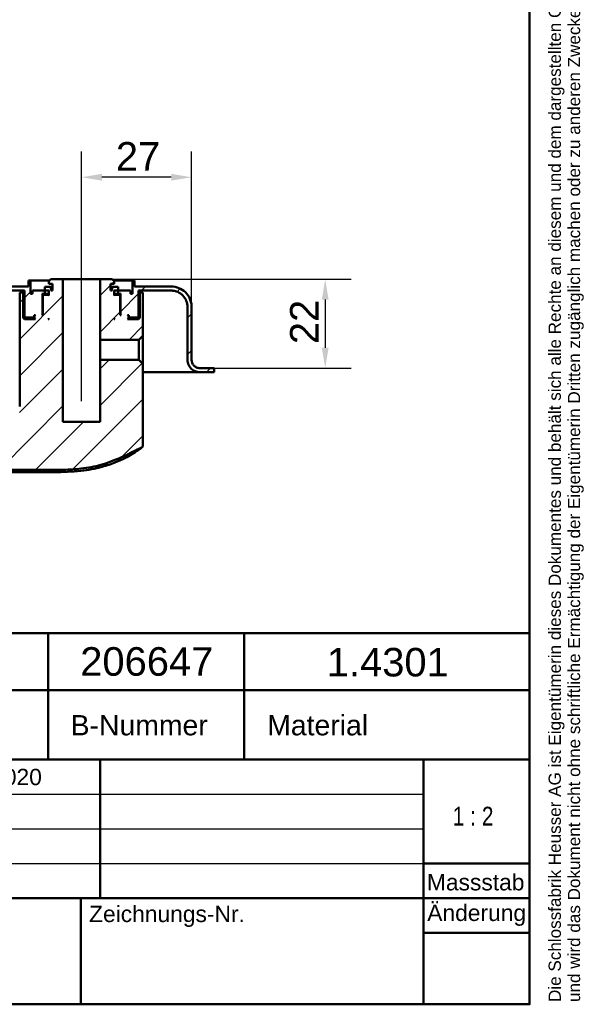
# Model space of a CAD drawing. Header units: millimetres. Extents: x 20 to 833, y 20 to 574.
# Tile 13 of 17: x 695 to 833, y 20 to 261. Entities that reach past the tile are written whole.
import ezdxf
from ezdxf.enums import TextEntityAlignment as Align

# ---------------------------------------------------------------- set-up
doc = ezdxf.new("R2010")
doc.units = ezdxf.units.MM
doc.header["$LTSCALE"] = 2
for name, color, linetype, lineweight in [('Bemaßungen(DIN)', 7, 'Continuous', 25), ('Mittellinie(DIN)', 7, 'Continuous', 25), ('Sichtbare Kanten(DIN)', 7, 'Continuous', 50), ('Skizziergeometrie(DIN)', 7, 'Continuous', 50), ('Skizzierlinie(DIN)', 7, 'Continuous', 25), ('Symbole(DIN)', 7, 'Continuous', 25)]:
    doc.layers.add(name, color=color, linetype=linetype, lineweight=lineweight)
doc.layers.add('Schraffur', color=179, linetype='Continuous', lineweight=9, true_color=0x1e1e47)
doc.styles.add('Aktuell-DIN', font='arial.ttf')
doc.styles.add('STANDARD-DIN~0', font='arial.ttf')
doc.styles.add('Textstil10', font='arial.ttf')
doc.styles.add('Textstil41', font='arial.ttf', dxfattribs={"width": 0.8})
doc.styles.add('Textstil83', font='arial.ttf', dxfattribs={"width": 0.8})
doc.dimstyles.new('CAD-LAN', dxfattribs={"dimscale": 2, "dimtxt": 3.5, "dimasz": 2.5, "dimexe": 3.175, "dimexo": 0, "dimgap": 0.8, "dimtad": 1, "dimrnd": 1e-08, "dimtxsty": 'STANDARD-DIN~0', "dimcen": 0.09, "dimdle": 10, "dimclrd": 250, "dimclre": 250, "dimclrt": 250, "dimadec": 0, "dimazin": 2, "dimtfac": 1, "dimtmove": 0, "dimatfit": 3, "dimfxl": 1, "dimtolj": 1, "dimtzin": 0, "dimlwd": 25, "dimlwe": 25, "dimarcsym": 0})

# ---------------------------------------------------------------- blocks, each defined once
blk = doc.blocks.new('Ränder Standardrahmen')
at = {"layer": 'Skizziergeometrie(DIN)', "flags": 128}
blk.add_lwpolyline([(10, 10), (10, 287), (410, 287), (410, 10), (10, 10)], dxfattribs=at)
blk = doc.blocks.new('Schriftfelder Heusser')
at = {"layer": 'Skizziergeometrie(DIN)'}
for p, q in [((101, 236.92), (291, 236.92)), ((232, 229.92), (232, 236.92)), ((256, 229.92), (256, 236.92)), ((291, 236.92), (291, 229.92)), ((101, 229.92), (291, 229.92)), ((232, 229.92), (232, 221.42)), ((256, 229.92), (256, 221.42)), ((291, 229.92), (291, 191.42)), ((101, 221.42), (291, 221.42)), ((238.35, 221.42), (238.35, 204.42)), ((278, 221.42), (278, 191.42)), ((278, 208.67), (291, 208.67)), ((101, 204.42), (291, 204.42)), ((236, 204.42), (236, 191.42)), ((278, 200.17), (291, 200.17)), ((291, 191.42), (101, 191.42))]:
    blk.add_line(p, q, dxfattribs=at)
at = {"layer": 'Skizzierlinie(DIN)'}
for p, q in [((162.35, 217.17), (278, 217.17)), ((162.35, 212.92), (278, 212.92)), ((162.35, 208.67), (278, 208.67))]:
    blk.add_line(p, q, dxfattribs=at)
at = {"layer": 'Symbole(DIN)', "color": 7, "insert": (293.33, 191.7), "char_height": 1.5, "width": 182.3003, "attachment_point": 1, "rotation": 90, "line_spacing_factor": 0.944221, "style": 'Aktuell-DIN'}
blk.add_mtext('\\fArial|b0|i0;\\H1.5000;Die Schlossfabrik Heusser AG ist Eigentümerin dieses Dokumentes und behält sich alle Rechte an diesem und dem dargestellten Gegenstand vor. Der Empfänger anerkennt diese Rechte\\Pund wird das Dokument nicht ohne schriftliche Ermächtigung der Eigentümerin Dritten zugänglich machen oder zu anderen Zwecken verwenden, zu dem es ihm übergeben worden ist.\\P ', dxfattribs=at)
at = {"layer": 'Symbole(DIN)', "color": 179, "true_color": 0x262659, "style": 'Aktuell-DIN'}
for s, insert, char_height, attachment_point in [('B-Nummer', (234.74, 225.62), 2.489, 4), ('Material', (265.02, 225.62), 2.489, 5), ('\\fArial|b0|i0;\\H2.0000;Massstab', (284.39, 206.37), 2, 5), ('\\fArial|b0|i0;Zeichnungs-Nr.', (237, 203.5), 2, 1)]:
    blk.add_mtext(s, dxfattribs=dict(at, insert=insert, char_height=char_height, attachment_point=attachment_point))
at = {"layer": 'Symbole(DIN)', "color": 179, "true_color": 0x262659, "insert": (284.51, 202.33), "char_height": 2, "width": 12.1143, "attachment_point": 5, "style": 'Aktuell-DIN'}
blk.add_mtext('\\fArial|b0|i0;Änderung', dxfattribs=at)
at = {"layer": 'Symbole(DIN)', "color": 179, "true_color": 0x262659, "style": 'Textstil10'}
blk.add_attdef('ERSTELLUNGSDATUM_001', (217.23, 218.29), '', height=2, dxfattribs=at)
at = {"layer": 'Symbole(DIN)', "color": 179, "true_color": 0x262659}
for tag, height, style, p in [('AUTOR', 2.49, 'Aktuell-DIN', (240.03, 219.26)), ('KONTROLLDATUM', 2, 'Textstil10', (217.42, 215.04)), ('KONTROLLIERT_VON', 2, 'Textstil10', (239.98, 215.05))]:
    blk.add_attdef(tag, text='', height=height, dxfattribs=dict(at, style=style)).set_placement(p, align=Align.MIDDLE_LEFT)
at = {"layer": 'Symbole(DIN)', "color": 7, "style": 'Textstil83', "width": 0.8}
blk.add_attdef('Anfänglicher_Ansichtsmaßstab_001', (281.57, 213.34), '', height=2.3, dxfattribs=at)
at = {"layer": 'Symbole(DIN)', "color": 179, "true_color": 0x262659, "style": 'Textstil10'}
blk.add_attdef('PROJEKT', text='', height=2, dxfattribs=at).set_placement((217.77, 209.72), align=Align.BOTTOM_LEFT)
at = {"layer": 'Symbole(DIN)', "color": 7, "style": 'Textstil41', "width": 0.8}
blk.add_attdef('STATUS', text='', height=5, dxfattribs=at).set_placement((284.53, 195.86), align=Align.MIDDLE_CENTER)
blk = doc.blocks.new('*D23')
at = {"layer": 'Bemaßungen(DIN)', "color": 250, "linetype": 'Continuous', "lineweight": 25, "true_color": 0x3f3f3f, "transparency": 16777216}
for p, q in [((710.13, 202.82), (710.13, 229.17)), ((737.13, 191.02), (737.13, 229.17)), ((732.13, 222.82), (715.13, 222.82))]:
    blk.add_line(p, q, dxfattribs=at)
at = {"layer": 'Bemaßungen(DIN)', "color": 250, "linetype": 'Continuous', "true_color": 0x3f3f3f, "transparency": 16777216}
for points in [[(715.13, 223.66), (715.13, 221.99), (710.13, 222.82)], [(732.13, 223.66), (732.13, 221.99), (737.13, 222.82)]]:
    blk.add_solid(points, dxfattribs=at)
at = {"layer": 'Defpoints', "color": 0, "linetype": 'Continuous', "transparency": 16777216}
for p in [(710.13, 222.82), (710.13, 202.82), (737.13, 191.02)]:
    blk.add_point(p, dxfattribs=at)
at = {"layer": 'Bemaßungen(DIN)', "color": 250, "linetype": 'Continuous', "lineweight": 25, "true_color": 0x3f3f3f, "transparency": 16777216, "insert": (718.56, 231.45), "char_height": 7, "attachment_point": 1, "style": 'STANDARD-DIN~0'}
blk.add_mtext('\\A1;27', dxfattribs=at)
blk = doc.blocks.new('*D24')
at = {"layer": 'Bemaßungen(DIN)', "color": 250, "linetype": 'Continuous', "lineweight": 25, "true_color": 0x3f3f3f, "transparency": 16777216}
for p, q in [((717.63, 197.82), (776.24, 197.82)), ((769.89, 192.82), (769.89, 181.02)), ((741.63, 176.02), (776.24, 176.02))]:
    blk.add_line(p, q, dxfattribs=at)
at = {"layer": 'Bemaßungen(DIN)', "color": 250, "linetype": 'Continuous', "true_color": 0x3f3f3f, "transparency": 16777216}
for points in [[(769.06, 192.82), (770.72, 192.82), (769.89, 197.82)], [(769.06, 181.02), (770.72, 181.02), (769.89, 176.02)]]:
    blk.add_solid(points, dxfattribs=at)
at = {"layer": 'Defpoints', "color": 0, "linetype": 'Continuous', "transparency": 16777216}
for p in [(717.63, 197.82), (741.63, 176.02), (769.89, 176.02)]:
    blk.add_point(p, dxfattribs=at)
at = {"layer": 'Bemaßungen(DIN)', "color": 250, "linetype": 'Continuous', "lineweight": 25, "true_color": 0x3f3f3f, "transparency": 16777216, "insert": (761.26, 181.89), "char_height": 7, "attachment_point": 1, "rotation": 90, "style": 'STANDARD-DIN~0'}
blk.add_mtext('\\A1;22', dxfattribs=at)
blk = doc.blocks.new('*D25')
at = {"layer": 'Bemaßungen(DIN)', "color": 250, "linetype": 'Continuous', "lineweight": 25, "true_color": 0x3f3f3f, "transparency": 16777216}
for p, q in [((528.63, 175.02), (498.87, 175.02)), ((505.22, 170.02), (505.22, 155.47)), ((700.98, 150.47), (498.87, 150.47))]:
    blk.add_line(p, q, dxfattribs=at)
at = {"layer": 'Bemaßungen(DIN)', "color": 250, "linetype": 'Continuous', "true_color": 0x3f3f3f, "transparency": 16777216}
for points in [[(504.39, 170.02), (506.06, 170.02), (505.22, 175.02)], [(504.39, 155.47), (506.06, 155.47), (505.22, 150.47)]]:
    blk.add_solid(points, dxfattribs=at)
at = {"layer": 'Defpoints', "color": 0, "linetype": 'Continuous', "transparency": 16777216}
for p in [(528.63, 175.02), (505.22, 150.47), (700.98, 150.47)]:
    blk.add_point(p, dxfattribs=at)
at = {"layer": 'Bemaßungen(DIN)', "color": 250, "linetype": 'Continuous', "lineweight": 25, "true_color": 0x3f3f3f, "transparency": 16777216, "insert": (496.48, 157.65), "char_height": 7, "attachment_point": 1, "rotation": 90, "style": 'STANDARD-DIN~0'}
blk.add_mtext('\\A1;25', dxfattribs=at)

msp = doc.modelspace()

# ---------------------------------------------------------------- hatches: boundary and pattern name
at = {"layer": 'Schraffur'}
h = msp.add_hatch(dxfattribs=at)
h.set_pattern_fill('ANSI31', color=256, scale=50.8, style=0)
h.set_pattern_definition([(45, (0, 0), (-4.49013, 4.49013), [])])
edge = h.paths.add_edge_path()
edge.add_line((736.131, 191.024), (736.131, 178.024))
edge.add_spline(control_points=[(736.131, 178.024), (736.131, 177.815), (736.152, 177.608), (736.237, 177.206), (736.298, 177.013), (736.537, 176.465), (736.765, 176.138), (737.325, 175.598), (737.65, 175.386), (738.363, 175.097), (738.744, 175.024), (739.131, 175.024)], knot_values=[-0.4735831, -0.4735831, -0.4735831, -0.4735831, -0.4108832, -0.4108832, -0.3500812, -0.3500812, -0.2314327, -0.2314327, -0.1160757, -0.1160757, 0, 0, 0, 0], degree=3, periodic=0)
edge.add_line((739.131, 175.024), (742.631, 175.024))
edge.add_line((742.631, 175.024), (742.631, 175.994))
edge.add_line((742.631, 175.994), (741.631, 175.994))
edge.add_line((741.631, 175.994), (741.631, 176.024))
edge.add_line((741.631, 176.024), (739.131, 176.024))
edge.add_spline(control_points=[(739.131, 176.024), (738.992, 176.024), (738.853, 176.038), (738.585, 176.095), (738.456, 176.136), (738.092, 176.295), (737.873, 176.447), (737.513, 176.82), (737.372, 177.037), (737.18, 177.513), (737.131, 177.766), (737.131, 178.024)], knot_values=[-0.3157143, -0.3157143, -0.3157143, -0.3157143, -0.2739221, -0.2739221, -0.2333875, -0.2333875, -0.1542884, -0.1542884, -0.0773838, -0.0773838, 0, 0, 0, 0], degree=3, periodic=0)
edge.add_line((737.131, 178.024), (737.131, 191.024))
edge.add_spline(control_points=[(737.131, 191.024), (737.131, 191.372), (737.095, 191.718), (736.954, 192.388), (736.852, 192.71), (736.454, 193.622), (736.074, 194.168), (735.14, 195.068), (734.599, 195.42), (733.41, 195.902), (732.776, 196.024), (732.131, 196.024)], knot_values=[-0.7893052, -0.7893052, -0.7893052, -0.7893052, -0.6848053, -0.6848053, -0.5834686, -0.5834686, -0.3857211, -0.3857211, -0.1934595, -0.1934595, 0, 0, 0, 0], degree=3, periodic=0)
edge.add_line((732.131, 196.024), (723.131, 196.024))
edge.add_line((723.131, 196.024), (723.131, 197.524))
edge.add_line((723.131, 197.524), (722.631, 197.524))
edge.add_line((722.631, 197.524), (722.631, 194.224))
edge.add_line((722.631, 194.224), (722.131, 194.224))
edge.add_line((722.131, 194.224), (722.131, 195.024))
edge.add_line((722.131, 195.024), (719.131, 195.024))
edge.add_line((719.131, 195.024), (719.131, 194.224))
edge.add_line((719.131, 194.224), (719.881, 194.224))
edge.add_line((719.881, 194.224), (719.681, 194.024))
edge.add_line((719.681, 194.024), (719.681, 189.224))
edge.add_line((719.681, 189.224), (719.881, 189.024))
edge.add_line((719.881, 189.024), (719.631, 189.024))
edge.add_line((719.631, 189.024), (719.631, 193.824))
edge.add_line((719.631, 193.824), (719.431, 194.024))
edge.add_line((719.431, 194.024), (718.331, 194.024))
edge.add_line((718.331, 194.024), (718.131, 193.824))
edge.add_line((718.131, 193.824), (718.131, 195.024))
edge.add_line((718.131, 195.024), (719.116, 195.024))
edge.add_line((719.116, 195.024), (719.116, 195.924))
edge.add_line((719.116, 195.924), (717.681, 195.924))
edge.add_line((717.681, 195.924), (717.681, 195.024))
edge.add_line((717.681, 195.024), (717.231, 195.024))
edge.add_line((717.231, 195.024), (717.231, 196.724))
edge.add_line((717.231, 196.724), (718.131, 196.724))
edge.add_line((718.131, 196.724), (718.131, 197.324))
edge.add_line((718.131, 197.324), (717.631, 197.824))
edge.add_line((717.631, 197.824), (714.681, 197.824))
edge.add_line((714.681, 197.824), (714.681, 182.983))
edge.add_line((714.681, 182.983), (724.189, 182.983))
edge.add_line((724.189, 182.983), (725.174, 183.967))
edge.add_line((725.174, 183.967), (725.174, 192.024))
edge.add_line((725.174, 192.024), (725.174, 194.524))
edge.add_line((725.174, 194.524), (724.431, 194.524))
edge.add_line((724.431, 194.524), (724.431, 188.324))
edge.add_line((724.431, 188.324), (724.131, 188.024))
edge.add_line((724.131, 188.024), (721.431, 188.024))
edge.add_line((721.431, 188.024), (721.631, 188.224))
edge.add_line((721.631, 188.224), (721.631, 188.824))
edge.add_line((721.631, 188.824), (721.431, 189.024))
edge.add_line((721.431, 189.024), (721.731, 189.024))
edge.add_line((721.731, 189.024), (721.731, 188.524))
edge.add_line((721.731, 188.524), (721.831, 188.424))
edge.add_line((721.831, 188.424), (723.931, 188.424))
edge.add_line((723.931, 188.424), (724.131, 188.624))
edge.add_line((724.131, 188.624), (724.131, 195.024))
edge.add_line((724.131, 195.024), (732.131, 195.024))
edge.add_spline(control_points=[(732.131, 195.024), (732.409, 195.024), (732.686, 194.996), (733.222, 194.883), (733.479, 194.801), (734.209, 194.483), (734.646, 194.179), (735.366, 193.432), (735.648, 192.999), (736.033, 192.047), (736.131, 191.54), (736.131, 191.024)], knot_values=[-0.6314442, -0.6314442, -0.6314442, -0.6314442, -0.5478443, -0.5478443, -0.4667749, -0.4667749, -0.3085769, -0.3085769, -0.1547676, -0.1547676, 0, 0, 0, 0], degree=3, periodic=0)
h.paths.add_polyline_path([(718.131, 188.024), (718.131, 188.224), (718.331, 188.024)], flags=0)
edge = h.paths.add_edge_path()
edge.add_line((546.131, 178.024), (546.131, 191.024))
edge.add_spline(control_points=[(546.131, 191.024), (546.131, 191.302), (546.159, 191.579), (546.272, 192.116), (546.354, 192.373), (546.672, 193.103), (546.976, 193.539), (547.723, 194.259), (548.156, 194.541), (549.108, 194.927), (549.615, 195.024), (550.131, 195.024)], knot_values=[-0.6314442, -0.6314442, -0.6314442, -0.6314442, -0.5478443, -0.5478443, -0.4667749, -0.4667749, -0.3085769, -0.3085769, -0.1547676, -0.1547676, 0, 0, 0, 0], degree=3, periodic=0)
edge.add_line((550.131, 195.024), (696.131, 195.024))
edge.add_line((696.131, 195.024), (696.131, 188.624))
edge.add_line((696.131, 188.624), (696.331, 188.424))
edge.add_line((696.331, 188.424), (698.431, 188.424))
edge.add_line((698.431, 188.424), (698.531, 188.524))
edge.add_line((698.531, 188.524), (698.531, 189.024))
edge.add_line((698.531, 189.024), (698.831, 189.024))
edge.add_line((698.831, 189.024), (698.631, 188.824))
edge.add_line((698.631, 188.824), (698.631, 188.224))
edge.add_line((698.631, 188.224), (698.831, 188.024))
edge.add_line((698.831, 188.024), (696.131, 188.024))
edge.add_line((696.131, 188.024), (695.831, 188.324))
edge.add_line((695.831, 188.324), (695.831, 194.524))
edge.add_line((695.831, 194.524), (694.987, 194.524))
edge.add_line((694.987, 194.524), (694.987, 192.024))
edge.add_line((694.987, 192.024), (694.987, 166.608))
edge.add_spline(control_points=[(694.987, 166.608), (694.987, 162.162), (694.987, 158.603), (691.46, 155.473), (687.433, 155.456), (682.4, 155.434)], knot_values=[0, 0, 0, 0, 0, 0, 1, 1, 1, 1, 1, 1], degree=5, periodic=0)
edge.add_spline(control_points=[(682.4, 155.434), (646.203, 155.276), (610.006, 155.133), (573.81, 155.262)], knot_values=[0.0000183, 0.0000183, 0.0000183, 0.0000183, 10.8591286, 10.8591286, 10.8591286, 10.8591286], degree=3, periodic=0)
edge.add_spline(control_points=[(573.81, 155.262), (567.273, 155.285), (561.313, 155.314), (555.121, 160.99), (555.094, 167.471), (555.06, 175.562)], knot_values=[0, 0, 0, 0, 0, 0, 1, 1, 1, 1, 1, 1], degree=5, periodic=0)
edge.add_spline(control_points=[(555.06, 175.562), (555.029, 182.859), (555.013, 186.746), (555.011, 190.11)], knot_values=[0, 0, 0, 0, 1.0033721, 1.0033721, 1.0033721, 1.0033721], weights=[1.044297, 1.00552, 1.0006869, 1.0000845], degree=3, periodic=0)
edge.add_spline(control_points=[(555.011, 190.11), (555.011, 190.676), (555.011, 191.184), (554.698, 191.524), (554.176, 191.524), (553.6, 191.524)], knot_values=[0, 0, 0, 0, 0, 0, 1, 1, 1, 1, 1, 1], degree=5, periodic=0)
edge.add_line((553.6, 191.524), (552.011, 191.524))
edge.add_spline(control_points=[(552.011, 191.524), (551.905, 191.524), (551.797, 191.524), (551.664, 191.487), (551.626, 191.47), (551.561, 191.425), (551.535, 191.397), (551.488, 191.322), (551.472, 191.275), (551.445, 191.142), (551.445, 191.05), (551.445, 190.958)], knot_values=[-0.0997525, -0.0997525, -0.0997525, -0.0997525, -0.0687231, -0.0687231, -0.0556331, -0.0556331, -0.0432165, -0.0432165, -0.0273736, -0.0273736, -0.0000528, -0.0000528, -0.0000528, -0.0000528], degree=3, periodic=0)
edge.add_spline(control_points=[(551.445, 190.958), (551.445, 189.041), (551.441, 187.21), (551.435, 185.282), (551.429, 183.334), (551.421, 181.328), (551.413, 179.39), (551.408, 178.104), (551.403, 176.819), (551.397, 175.533)], knot_values=[0, 0, 0, 0, 0.4082996, 0.4082996, 0.4082996, 0.82096, 0.82096, 0.82096, 1.0946134, 1.0946134, 1.0946134, 1.0946134], degree=3, periodic=0)
edge.add_spline(control_points=[(551.397, 175.533), (551.392, 174.397), (551.386, 173.258), (551.414, 172.044), (551.442, 170.83), (551.504, 169.763), (551.591, 168.845), (551.766, 167.008), (552.049, 165.512), (552.452, 164.103), (554.066, 158.466), (557.689, 154.583), (562.98, 152.819), (564.303, 152.378), (565.708, 152.065), (567.435, 151.863), (568.298, 151.762), (569.301, 151.687), (570.443, 151.646), (571.585, 151.606), (572.655, 151.603), (573.725, 151.598)], knot_values=[0, 0, 0, 0, 0.2406476, 0.2406476, 0.2406476, 0.4812952, 0.4812952, 0.4812952, 0.9625904, 0.9625904, 0.9625904, 2.8877711, 2.8877711, 2.8877711, 3.3690663, 3.3690663, 3.3690663, 3.6097139, 3.6097139, 3.6097139, 3.8503615, 3.8503615, 3.8503615, 3.8503615], degree=3, periodic=0)
edge.add_line((573.725, 151.598), (701.199, 151.051))
edge.add_spline(control_points=[(701.199, 151.051), (702.665, 151.045), (704.132, 151.037), (705.691, 151.082), (707.251, 151.126), (708.633, 151.216), (709.987, 151.37)], knot_values=[0, 0, 0, 0, 0.4403832, 0.4403832, 0.4403832, 0.8807664, 0.8807664, 0.8807664, 0.8807664], degree=3, periodic=0)
edge.add_spline(control_points=[(709.987, 151.37), (711.767, 151.574), (713.378, 151.879), (714.891, 152.299)], knot_values=[0, 0, 0, 0, 0.5001725, 0.5001725, 0.5001725, 0.5001725], degree=3, periodic=0)
edge.add_spline(control_points=[(714.891, 152.299), (716.426, 152.726), (718.107, 153.341), (719.933, 154.145)], knot_values=[0, 0, 0, 0, 0.5374565, 0.5374565, 0.5374565, 0.5374565], degree=3, periodic=0)
edge.add_spline(control_points=[(719.933, 154.145), (720.396, 154.35), (720.73, 154.504), (721.134, 154.7), (721.537, 154.896), (721.931, 155.097), (722.324, 155.3), (722.423, 155.351), (722.521, 155.402), (722.619, 155.453), (722.915, 155.605), (723.21, 155.757), (723.507, 155.905), (723.557, 155.929), (723.607, 155.954), (723.656, 155.978), (723.706, 156.002), (723.756, 156.027), (723.806, 156.051), (724.055, 156.171), (724.306, 156.287), (724.564, 156.394), (724.615, 156.415), (724.666, 156.436), (724.716, 156.456)], knot_values=[0, 0, 0, 0, 0.1300988, 0.1300988, 0.1300988, 0.2601975, 0.2601975, 0.2601975, 0.2927222, 0.2927222, 0.2927222, 0.3902963, 0.3902963, 0.3902963, 0.4065586, 0.4065586, 0.4065586, 0.422821, 0.422821, 0.422821, 0.5041327, 0.5041327, 0.5041327, 0.5203951, 0.5203951, 0.5203951, 0.5203951], degree=3, periodic=0)
edge.add_spline(control_points=[(724.716, 156.456), (724.809, 156.493), (724.9, 156.527), (725.016, 156.602), (725.053, 156.633), (725.114, 156.714), (725.135, 156.76), (725.174, 156.903), (725.174, 157.008), (725.174, 157.112)], knot_values=[-0.0935252, -0.0935252, -0.0935252, -0.0935252, -0.0642653, -0.0642653, -0.0483657, -0.0483657, -0.0312512, -0.0312512, 0, 0, 0, 0], degree=3, periodic=0)
edge.add_line((725.174, 157.112), (725.174, 177.081))
edge.add_line((725.174, 177.081), (724.189, 178.066))
edge.add_line((724.189, 178.066), (714.681, 178.066))
edge.add_line((714.681, 178.066), (714.681, 162.824))
edge.add_line((714.681, 162.824), (705.581, 162.824))
edge.add_line((705.581, 162.824), (705.581, 197.824))
edge.add_line((705.581, 197.824), (702.631, 197.824))
edge.add_line((702.631, 197.824), (702.131, 197.324))
edge.add_line((702.131, 197.324), (702.131, 196.724))
edge.add_line((702.131, 196.724), (703.031, 196.724))
edge.add_line((703.031, 196.724), (703.031, 195.024))
edge.add_line((703.031, 195.024), (702.581, 195.024))
edge.add_line((702.581, 195.024), (702.581, 195.924))
edge.add_line((702.581, 195.924), (701.145, 195.924))
edge.add_line((701.145, 195.924), (701.145, 195.024))
edge.add_line((701.145, 195.024), (702.131, 195.024))
edge.add_line((702.131, 195.024), (702.131, 193.824))
edge.add_line((702.131, 193.824), (701.931, 194.024))
edge.add_line((701.931, 194.024), (700.831, 194.024))
edge.add_line((700.831, 194.024), (700.631, 193.824))
edge.add_line((700.631, 193.824), (700.631, 189.024))
edge.add_line((700.631, 189.024), (700.381, 189.024))
edge.add_line((700.381, 189.024), (700.581, 189.224))
edge.add_line((700.581, 189.224), (700.581, 194.024))
edge.add_line((700.581, 194.024), (700.381, 194.224))
edge.add_line((700.381, 194.224), (701.131, 194.224))
edge.add_line((701.131, 194.224), (701.131, 195.024))
edge.add_line((701.131, 195.024), (698.131, 195.024))
edge.add_line((698.131, 195.024), (698.131, 194.224))
edge.add_line((698.131, 194.224), (697.631, 194.224))
edge.add_line((697.631, 194.224), (697.631, 197.524))
edge.add_line((697.631, 197.524), (697.131, 197.524))
edge.add_line((697.131, 197.524), (697.131, 196.024))
edge.add_line((697.131, 196.024), (550.131, 196.024))
edge.add_spline(control_points=[(550.131, 196.024), (549.783, 196.024), (549.437, 195.989), (548.767, 195.848), (548.445, 195.745), (547.533, 195.348), (546.987, 194.967), (546.087, 194.034), (545.734, 193.493), (545.253, 192.303), (545.131, 191.669), (545.131, 191.024)], knot_values=[-0.7893052, -0.7893052, -0.7893052, -0.7893052, -0.6848053, -0.6848053, -0.5834686, -0.5834686, -0.3857211, -0.3857211, -0.1934595, -0.1934595, 0, 0, 0, 0], degree=3, periodic=0)
edge.add_line((545.131, 191.024), (545.131, 178.024))
edge.add_spline(control_points=[(545.131, 178.024), (545.131, 177.885), (545.117, 177.747), (545.06, 177.478), (545.019, 177.35), (544.86, 176.985), (544.708, 176.767), (544.335, 176.407), (544.118, 176.266), (543.642, 176.073), (543.389, 176.024), (543.131, 176.024)], knot_values=[-0.3157221, -0.3157221, -0.3157221, -0.3157221, -0.2739221, -0.2739221, -0.2333875, -0.2333875, -0.1542884, -0.1542884, -0.0773838, -0.0773838, -0.0000019, -0.0000019, -0.0000019, -0.0000019], degree=3, periodic=0)
edge.add_line((543.131, 176.024), (528.631, 176.024))
edge.add_line((528.631, 176.024), (528.631, 175.024))
edge.add_line((528.631, 175.024), (543.131, 175.024))
edge.add_spline(control_points=[(543.131, 175.024), (543.339, 175.024), (543.547, 175.045), (543.949, 175.13), (544.142, 175.192), (544.69, 175.43), (545.017, 175.658), (545.557, 176.218), (545.768, 176.543), (546.057, 177.257), (546.131, 177.637), (546.131, 178.024)], knot_values=[-0.4735831, -0.4735831, -0.4735831, -0.4735831, -0.4108832, -0.4108832, -0.3500812, -0.3500812, -0.2314327, -0.2314327, -0.1160757, -0.1160757, 0, 0, 0, 0], degree=3, periodic=0)
h.paths.add_polyline_path([(702.131, 188.224), (702.131, 188.024), (701.931, 188.024)], flags=0)

# ---------------------------------------------------------------- linework, layer by layer
at = {"layer": 'Mittellinie(DIN)', "linetype": 'Continuous'}
msp.add_line((710.131, 167.903), (710.131, 202.824), dxfattribs=at)
at = {"layer": 'Sichtbare Kanten(DIN)'}
for p, q in [((697.131, 196.024), (550.131, 196.024)), ((697.631, 197.524), (697.131, 197.524)), ((697.131, 197.524), (697.131, 196.024)), ((697.631, 194.224), (697.631, 197.524)), ((697.631, 197.524), (702.331, 197.524)), ((702.581, 195.924), (701.145, 195.924)), ((701.145, 195.924), (701.145, 195.024)), ((702.631, 197.824), (702.131, 197.324)), ((702.131, 197.324), (702.131, 196.724)), ((702.131, 196.724), (703.031, 196.724)), ((702.581, 195.024), (702.581, 195.924)), ((703.031, 195.924), (702.581, 195.924)), ((705.581, 197.824), (702.631, 197.824)), ((703.031, 196.724), (703.031, 195.024)), ((705.581, 162.824), (705.581, 197.824)), ((714.681, 197.824), (705.581, 197.824)), ((717.631, 197.824), (714.681, 197.824)), ((714.681, 197.824), (714.681, 182.983)), ((717.231, 195.024), (717.231, 196.724)), ((717.231, 196.724), (718.131, 196.724)), ((717.681, 195.924), (717.231, 195.924)), ((718.131, 197.324), (717.631, 197.824)), ((719.116, 195.924), (717.681, 195.924)), ((717.681, 195.924), (717.681, 195.024)), ((717.931, 197.524), (722.631, 197.524)), ((718.131, 196.724), (718.131, 197.324)), ((719.116, 195.024), (719.116, 195.924)), ((723.131, 197.524), (722.631, 197.524)), ((722.631, 197.524), (722.631, 194.224)), ((723.131, 196.024), (723.131, 197.524)), ((732.131, 196.024), (723.131, 196.024)), ((550.131, 195.024), (696.131, 195.024)), ((695.831, 194.524), (694.987, 194.524)), ((694.987, 192.024), (694.987, 194.524)), ((695.831, 188.324), (695.831, 194.524)), ((696.131, 194.524), (695.831, 194.524)), ((696.131, 195.024), (696.131, 188.624)), ((698.131, 194.224), (697.631, 194.224)), ((701.131, 195.024), (698.131, 195.024)), ((698.131, 195.024), (698.131, 194.224)), ((700.581, 194.024), (700.381, 194.224)), ((700.381, 194.224), (701.131, 194.224)), ((700.581, 189.224), (700.581, 194.024)), ((700.581, 194.024), (700.831, 194.024)), ((700.831, 194.024), (700.631, 193.824)), ((700.631, 193.824), (700.631, 189.024)), ((701.931, 194.024), (700.831, 194.024)), ((701.131, 194.224), (701.131, 195.024)), ((701.131, 195.024), (701.145, 195.024)), ((702.131, 194.224), (701.131, 194.224)), ((701.145, 195.024), (702.131, 195.024)), ((702.131, 193.824), (701.931, 194.024)), ((702.131, 194.024), (701.931, 194.024)), ((702.131, 195.024), (702.131, 193.824)), ((703.031, 195.024), (702.581, 195.024)), ((717.681, 195.024), (717.231, 195.024)), ((718.131, 193.824), (718.131, 195.024)), ((718.131, 195.024), (719.116, 195.024)), ((719.131, 194.224), (718.131, 194.224)), ((718.331, 194.024), (718.131, 193.824)), ((718.331, 194.024), (718.131, 194.024)), ((719.431, 194.024), (718.331, 194.024)), ((719.116, 195.024), (719.131, 195.024)), ((722.131, 195.024), (719.131, 195.024)), ((719.131, 195.024), (719.131, 194.224)), ((719.131, 194.224), (719.881, 194.224)), ((719.631, 193.824), (719.431, 194.024)), ((719.431, 194.024), (719.681, 194.024)), ((719.631, 189.024), (719.631, 193.824)), ((719.881, 194.224), (719.681, 194.024)), ((719.681, 194.024), (719.681, 189.224)), ((722.131, 194.224), (722.131, 195.024)), ((722.631, 194.224), (722.131, 194.224)), ((724.131, 188.624), (724.131, 195.024)), ((724.131, 195.024), (732.131, 195.024)), ((724.431, 194.524), (724.131, 194.524)), ((725.174, 194.524), (724.431, 194.524)), ((724.431, 194.524), (724.431, 188.324)), ((725.174, 192.024), (725.174, 194.524)), ((694.987, 192.024), (694.987, 166.608)), ((725.174, 183.967), (725.174, 192.024)), ((725.174, 192.024), (725.174, 183.967)), ((736.131, 191.024), (736.131, 178.024)), ((737.131, 178.024), (737.131, 191.024)), ((737.131, 191.024), (737.131, 191.024)), ((737.131, 178.024), (737.131, 191.024)), ((696.131, 188.624), (696.331, 188.424)), ((696.331, 188.424), (698.431, 188.424)), ((698.431, 188.424), (698.531, 188.524)), ((698.431, 188.424), (698.631, 188.424)), ((698.531, 188.524), (698.531, 189.024)), ((698.531, 189.024), (698.831, 189.024)), ((698.631, 188.524), (698.531, 188.524)), ((698.831, 189.024), (698.631, 188.824)), ((698.631, 188.824), (698.631, 188.224)), ((700.381, 189.024), (700.581, 189.224)), ((700.631, 189.024), (700.381, 189.024)), ((700.631, 189.224), (700.581, 189.224)), ((719.681, 189.224), (719.631, 189.224)), ((719.881, 189.024), (719.631, 189.024)), ((719.681, 189.224), (719.881, 189.024)), ((721.631, 188.824), (721.431, 189.024)), ((721.431, 189.024), (721.731, 189.024)), ((721.631, 188.224), (721.631, 188.824)), ((721.731, 188.524), (721.631, 188.524)), ((721.631, 188.424), (721.831, 188.424)), ((721.731, 189.024), (721.731, 188.524)), ((721.731, 188.524), (721.831, 188.424)), ((721.831, 188.424), (723.931, 188.424)), ((723.931, 188.424), (724.131, 188.624)), ((696.131, 188.024), (695.831, 188.324)), ((698.631, 188.324), (695.831, 188.324)), ((698.831, 188.024), (696.131, 188.024)), ((698.631, 188.224), (698.831, 188.024)), ((701.931, 188.024), (702.131, 188.224)), ((702.131, 188.024), (701.931, 188.024)), ((702.131, 188.224), (702.131, 188.024)), ((718.131, 188.024), (718.131, 188.224)), ((718.131, 188.224), (718.331, 188.024)), ((718.331, 188.024), (718.131, 188.024)), ((721.431, 188.024), (721.631, 188.224)), ((724.131, 188.024), (721.431, 188.024)), ((724.431, 188.324), (721.631, 188.324)), ((724.431, 188.324), (724.131, 188.024)), ((724.189, 182.983), (725.174, 183.967)), ((714.681, 182.983), (724.189, 182.983)), ((714.681, 182.983), (714.681, 178.066)), ((724.189, 182.983), (724.189, 178.066)), ((724.189, 178.066), (714.681, 178.066)), ((714.681, 178.066), (714.681, 162.824)), ((725.174, 177.081), (724.189, 178.066)), ((725.174, 157.112), (725.174, 177.081)), ((725.174, 177.081), (725.174, 157.112)), ((739.131, 175.024), (725.174, 175.024)), ((741.631, 176.024), (739.131, 176.024)), ((739.131, 175.024), (742.631, 175.024)), ((741.631, 175.994), (741.631, 176.024)), ((741.631, 175.994), (741.631, 176.024)), ((742.631, 175.994), (741.631, 175.994)), ((742.631, 175.024), (742.631, 175.994)), ((742.631, 175.024), (742.631, 175.994)), ((714.681, 162.824), (705.581, 162.824)), ((701.199, 151.051), (573.725, 151.598))]:
    msp.add_line(p, q, dxfattribs=at)
for points, knots in [([(737.131, 191.024), (737.131, 191.372), (737.095, 191.718), (736.954, 192.388), (736.852, 192.71), (736.454, 193.622), (736.074, 194.168), (735.14, 195.068), (734.599, 195.42), (733.41, 195.902), (732.776, 196.024), (732.131, 196.024)], [-0.78930523, -0.78930523, -0.78930523, -0.78930523, -0.68480532, -0.68480532, -0.58346864, -0.58346864, -0.38572109, -0.38572109, -0.19345948, -0.19345948, 0, 0, 0, 0]), ([(732.131, 195.024), (732.409, 195.024), (732.686, 194.996), (733.222, 194.883), (733.479, 194.801), (734.209, 194.483), (734.646, 194.179), (735.366, 193.432), (735.648, 192.999), (736.033, 192.047), (736.131, 191.54), (736.131, 191.024)], [-0.63144419, -0.63144419, -0.63144419, -0.63144419, -0.54784426, -0.54784426, -0.46677491, -0.46677491, -0.30857687, -0.30857687, -0.15476758, -0.15476758, 0, 0, 0, 0]), ([(709.983, 150.809), (705.629, 150.311), (701.221, 150.49), (689.502, 150.541), (682.166, 150.572), (652.822, 150.698), (630.814, 150.792), (600.553, 150.922), (592.3, 150.957), (577.855, 151.02), (571.558, 150.418), (564.219, 151.848), (562.971, 152.201), (559.78, 153.497), (557.896, 154.716), (555.145, 157.457), (554.115, 158.892), (552.512, 161.998), (551.934, 163.703), (551.088, 167.551), (550.912, 169.734), (550.763, 175.526), (550.852, 179.15), (550.871, 184.233), (550.875, 185.692), (550.881, 187.88), (550.883, 188.61), (550.883, 189.704), (550.881, 190.069), (550.886, 190.529), (550.887, 190.625), (550.894, 190.831), (550.899, 190.943), (550.921, 191.09), (550.931, 191.135), (550.967, 191.257), (551.001, 191.323), (551.088, 191.422), (551.14, 191.458), (551.248, 191.499), (551.296, 191.51), (551.38, 191.52), (551.413, 191.522), (551.467, 191.525), (551.487, 191.525), (551.528, 191.525), (551.549, 191.525), (551.57, 191.525)], [0, 0, 0, 0, 1.3147732, 1.3147732, 3.5156069, 3.5156069, 10.1181079, 10.1181079, 12.5940457, 12.5940457, 14.4517512, 14.4517512, 14.8372417, 14.8372417, 15.4848677, 15.4848677, 16.0022412, 16.0022412, 16.5333209, 16.5333209, 17.1842684, 17.1842684, 18.2712861, 18.2712861, 18.7090006, 18.7090006, 18.9277979, 18.9277979, 19.037268, 19.037268, 19.0659314, 19.0659314, 19.1002429, 19.1002429, 19.1167144, 19.1167144, 19.1500843, 19.1500843, 19.1808225, 19.1808225, 19.1996381, 19.1996381, 19.21058, 19.21058, 19.2165994, 19.2165994, 19.2229076, 19.2229076, 19.2229076, 19.2229076]), ([(725.174, 183.967), (725.174, 183.967), (725.174, 183.967), (725.174, 183.967), (725.172, 183.879), (725.167, 183.524), (725.163, 183.257), (725.156, 182.643), (725.153, 182.257), (725.148, 181.412), (725.146, 180.953), (725.146, 180.524), (725.146, 180.094), (725.148, 179.635), (725.153, 178.789), (725.156, 178.402), (725.163, 177.789), (725.167, 177.522), (725.172, 177.169), (725.174, 177.081), (725.174, 177.081), (725.174, 177.081), (725.174, 177.081)], [1.55009, 1.55009, 1.55009, 1.55009, 1.5501229, 1.5501229, 1.6796868, 1.6796868, 1.8092507, 1.8092507, 1.9380413, 1.9380413, 2.0668318, 2.0668318, 2.0668318, 2.1958916, 2.1958916, 2.3249514, 2.3249514, 2.4542456, 2.4542456, 2.5835399, 2.5835399, 2.5835728, 2.5835728, 2.5835728, 2.5835728]), ([(736.131, 178.024), (736.131, 177.815), (736.152, 177.608), (736.237, 177.206), (736.298, 177.013), (736.537, 176.465), (736.765, 176.138), (737.325, 175.598), (737.65, 175.386), (738.363, 175.097), (738.744, 175.024), (739.131, 175.024)], [-0.47358314, -0.47358314, -0.47358314, -0.47358314, -0.41088319, -0.41088319, -0.35008119, -0.35008119, -0.23143265, -0.23143265, -0.11607569, -0.11607569, 0, 0, 0, 0]), ([(739.131, 176.024), (738.992, 176.024), (738.853, 176.038), (738.585, 176.095), (738.456, 176.136), (738.092, 176.295), (737.873, 176.447), (737.513, 176.82), (737.372, 177.037), (737.18, 177.513), (737.131, 177.766), (737.131, 178.024)], [-0.31571434, -0.31571434, -0.31571434, -0.31571434, -0.27392213, -0.27392213, -0.23338746, -0.23338746, -0.15428844, -0.15428844, -0.07738379, -0.07738379, 0, 0, 0, 0]), ([(724.716, 156.456), (724.809, 156.493), (724.9, 156.527), (725.016, 156.602), (725.053, 156.633), (725.114, 156.714), (725.135, 156.76), (725.174, 156.903), (725.174, 157.008), (725.174, 157.112)], [-0.093525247, -0.093525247, -0.093525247, -0.093525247, -0.064265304, -0.064265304, -0.048365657, -0.048365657, -0.03125125, -0.03125125, 0, 0, 0, 0]), ([(725.011, 156.601), (725.01, 156.6), (725.007, 156.598), (724.996, 156.59), (724.978, 156.575), (724.93, 156.537), (724.893, 156.508), (724.657, 156.328), (724.402, 156.135), (723.587, 155.578), (723.065, 155.239), (721.95, 154.584), (721.379, 154.27), (720.065, 153.605), (719.298, 153.252), (717.45, 152.502), (716.344, 152.126), (713.513, 151.334), (711.751, 151.011), (709.983, 150.809)], [0.1270288, 0.1270288, 0.1270288, 0.1270288, 0.231747, 0.231747, 0.5607876, 0.5607876, 0.8078686, 0.8078686, 1.1211211, 1.1211211, 1.3900415, 1.3900415, 1.608894, 1.608894, 1.8669623, 1.8669623, 2.2153076, 2.2153076, 2.7492385, 2.7492385, 2.7492385, 2.7492385]), ([(719.933, 154.145), (720.396, 154.35), (720.73, 154.504), (721.134, 154.7), (721.537, 154.896), (721.931, 155.097), (722.324, 155.3), (722.423, 155.351), (722.521, 155.402), (722.619, 155.453), (722.915, 155.605), (723.21, 155.757), (723.507, 155.905), (723.557, 155.929), (723.607, 155.954), (723.656, 155.978), (723.706, 156.002), (723.756, 156.027), (723.806, 156.051), (724.055, 156.171), (724.306, 156.287), (724.564, 156.394), (724.615, 156.415), (724.666, 156.436), (724.716, 156.456)], [0, 0, 0, 0, 0.13009876, 0.13009876, 0.13009876, 0.26019753, 0.26019753, 0.26019753, 0.29272222, 0.29272222, 0.29272222, 0.39029629, 0.39029629, 0.39029629, 0.40655864, 0.40655864, 0.40655864, 0.42282098, 0.42282098, 0.42282098, 0.50413271, 0.50413271, 0.50413271, 0.52039505, 0.52039505, 0.52039505, 0.52039505]), ([(709.987, 151.37), (708.633, 151.216), (707.251, 151.126), (705.691, 151.082), (704.132, 151.037), (702.665, 151.045), (701.199, 151.051)], [0, 0, 0, 0, 0.44038321, 0.44038321, 0.44038321, 0.88076642, 0.88076642, 0.88076642, 0.88076642])]:
    msp.add_open_spline(points, degree=3, knots=knots, dxfattribs=at)
for points in [[(714.891, 152.299), (713.378, 151.879), (711.767, 151.574), (709.987, 151.37)], [(714.891, 152.299), (716.426, 152.726), (718.107, 153.341), (719.933, 154.145)]]:
    msp.add_open_spline(points, degree=3, dxfattribs=at)

# ---------------------------------------------------------------- block references
at = {"xscale": 2, "yscale": 2, "zscale": 2}
msp.add_blockref('Ränder Standardrahmen', (0, 0), dxfattribs=at)
msp.add_blockref('Schriftfelder Heusser', (238, -362.833), dxfattribs=at).add_auto_attribs({'ERSTELLUNGSDATUM_001': '05.12.2020', 'Anfänglicher_Ansichtsmaßstab_001': '1 : 2'})

# ---------------------------------------------------------------- texts
at = {"layer": 'Symbole(DIN)', "color": 7, "char_height": 7, "attachment_point": 1, "style": 'Aktuell-DIN'}
for s, insert, width in [('{\\fArial|b0|i0;\\H7.0000;206647}', (709.83, 107.58), 32.62043), ('{\\fArial|b0|i0;\\H7.0000;1.4301}', (770.274, 107.401), 29.89939)]:
    msp.add_mtext(s, dxfattribs=dict(at, insert=insert, width=width))

# ---------------------------------------------------------------- dimensions: what is measured, and where the dimension line sits
at = {"layer": 'Bemaßungen(DIN)', "color": 250, "linetype": 'Continuous', "lineweight": 25, "true_color": 0x3f3f3f}
dim = msp.add_linear_dim(base=(710.131, 222.824), p1=(737.131, 191.024), p2=(710.131, 202.824), dimstyle='CAD-LAN', override={"dimgap": 0.8, "dimdec": 2, "dimtol": 0, "dimlim": 0, "dimtp": 0, "dimtm": 0, "dimtdec": 2, "dimtofl": 0, "dimatfit": 1}, dxfattribs=at)
dim.commit()
dim.dimension.update_dxf_attribs({"geometry": '*D23', "text_midpoint": (723.631, 222.824), "dimtype": 160})
for base, p1, p2, angle, picture, middle in [((769.891, 176.024), (717.631, 197.824), (741.631, 176.024), 90, '*D24', (769.891, 186.924)), ((505.224, 150.469), (528.631, 175.024), (700.98, 150.469), 270, '*D25', (505.224, 162.747))]:
    dim = msp.add_linear_dim(base=base, p1=p1, p2=p2, angle=angle, dimstyle='CAD-LAN', override={"dimgap": 0.8, "dimdec": 0, "dimtol": 0, "dimlim": 0, "dimtp": 0, "dimtm": 0, "dimtdec": 2, "dimtofl": 0, "dimatfit": 1}, dxfattribs=at)
    dim.commit()
    dim.dimension.update_dxf_attribs({"geometry": picture, "text_midpoint": middle, "dimtype": 160})

doc.saveas('drawing.dxf')
